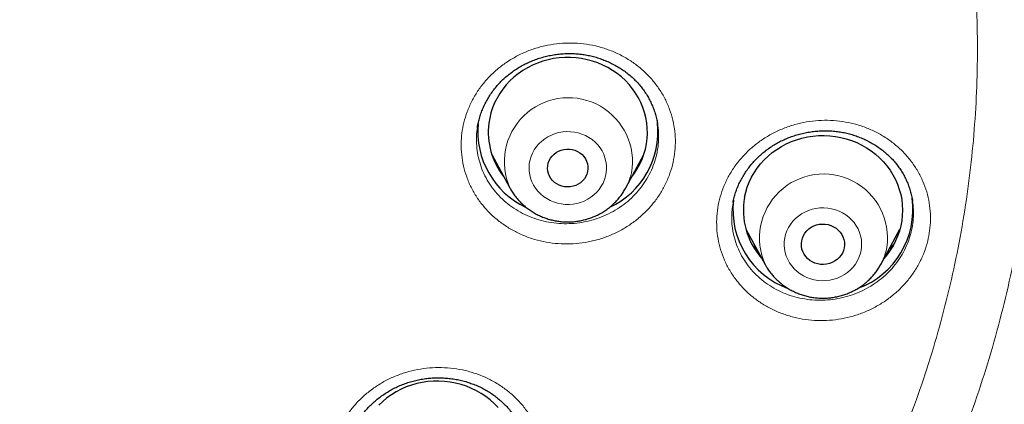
# Model space of a CAD drawing. Header units: millimetres. Extents: x 8 to 954, y 12 to 973.
# Tile 134 of 193: x 347.55 to 366.11, y 786.2 to 793.45. Entities that reach past the tile are written whole.
import ezdxf

# ---------------------------------------------------------------- set-up
doc = ezdxf.new("R2010")
doc.units = ezdxf.units.MM

msp = doc.modelspace()

# ---------------------------------------------------------------- linework, layer by layer
at = {"color": 7, "linetype": 'Continuous', "lineweight": 30}
for p, q in [((356.181, 791.412), (356.179, 791.405)), ((356.451, 790.906), (356.792, 790.274)), ((358.975, 790.274), (359.316, 790.906)), ((356.794, 790.27), (356.792, 790.274)), ((358.978, 790.279), (358.975, 790.274)), ((360.999, 790), (360.992, 789.952)), ((364.382, 790.027), (364.382, 790.032)), ((361.241, 789.498), (361.603, 788.833)), ((363.782, 788.833), (364.144, 789.498))]:
    msp.add_line(p, q, dxfattribs=at)
at = {"color": 252, "linetype": 'Continuous', "lineweight": 0}
for p, q in [((356.612, 790.607), (356.571, 790.648)), ((359.208, 790.667), (359.163, 790.622)), ((364.02, 789.202), (363.945, 789.132))]:
    msp.add_line(p, q, dxfattribs=at)
at = {"color": 7, "linetype": 'Continuous', "lineweight": 30, "flags": 128}
for points in [[(359.09, 790.486), (359.138, 790.552), (359.193, 790.637), (359.241, 790.726), (359.283, 790.817), (359.318, 790.911), (359.345, 791.007), (359.365, 791.105), (359.378, 791.204), (359.383, 791.303), (359.381, 791.403), (359.371, 791.502), (359.354, 791.6), (359.33, 791.697), (359.298, 791.792), (359.26, 791.884), (359.214, 791.974), (359.162, 792.061), (359.104, 792.144), (359.039, 792.222), (358.969, 792.297), (358.893, 792.366), (358.812, 792.431), (358.727, 792.49), (358.637, 792.543), (358.544, 792.589), (358.448, 792.63), (358.348, 792.664), (358.246, 792.692), (358.143, 792.712), (358.038, 792.726), (357.932, 792.733), (357.826, 792.733), (357.721, 792.725), (357.616, 792.711), (357.513, 792.69), (357.411, 792.662), (357.312, 792.627), (357.215, 792.586), (357.122, 792.539), (357.033, 792.485), (356.948, 792.426), (356.868, 792.361), (356.792, 792.291), (356.722, 792.217), (356.658, 792.137), (356.6, 792.054), (356.549, 791.967), (356.504, 791.877), (356.466, 791.784), (356.435, 791.689), (356.411, 791.592), (356.394, 791.494), (356.394, 791.494)], [(361.216, 790.098), (361.238, 790.195), (361.267, 790.291), (361.303, 790.384), (361.347, 790.475), (361.397, 790.562), (361.453, 790.647), (361.516, 790.727), (361.584, 790.803), (361.659, 790.874), (361.738, 790.94), (361.822, 791), (361.91, 791.055), (362.002, 791.104), (362.098, 791.147), (362.196, 791.183), (362.298, 791.213), (362.401, 791.235), (362.505, 791.251), (362.611, 791.26), (362.716, 791.262), (362.822, 791.257), (362.927, 791.245), (363.031, 791.226), (363.133, 791.2), (363.233, 791.168), (363.331, 791.129), (363.425, 791.083), (363.515, 791.032), (363.602, 790.974), (363.684, 790.911), (363.761, 790.843), (363.832, 790.769), (363.898, 790.692), (363.958, 790.61), (364.012, 790.524), (364.059, 790.435), (364.099, 790.343), (364.133, 790.248), (364.159, 790.152), (364.178, 790.054), (364.189, 789.955), (364.193, 789.856), (364.189, 789.756), (364.178, 789.657), (364.16, 789.559), (364.134, 789.463), (364.101, 789.368), (364.061, 789.276), (364.015, 789.187), (363.961, 789.101), (363.902, 789.019), (363.849, 788.954)], [(357.506, 790.693), (357.516, 790.742), (357.533, 790.789), (357.557, 790.834), (357.588, 790.875), (357.624, 790.911), (357.665, 790.943), (357.71, 790.968), (357.759, 790.988), (357.81, 791.001), (357.863, 791.007), (357.916, 791.006), (357.968, 790.998), (358.019, 790.984), (358.067, 790.963), (358.112, 790.936), (358.152, 790.903), (358.187, 790.866), (358.215, 790.824), (358.238, 790.779), (358.254, 790.731), (358.262, 790.682), (358.263, 790.632), (358.256, 790.583), (358.243, 790.535), (358.222, 790.489), (358.195, 790.446), (358.162, 790.407), (358.123, 790.373), (358.08, 790.344), (358.032, 790.322), (357.982, 790.306), (357.93, 790.296), (357.877, 790.293), (357.824, 790.298), (357.773, 790.309), (357.723, 790.326), (357.677, 790.351), (357.634, 790.38), (357.597, 790.416), (357.565, 790.455), (357.539, 790.499), (357.52, 790.545), (357.508, 790.594), (357.503, 790.644), (357.506, 790.693)], [(362.293, 789.28), (362.306, 789.33), (362.327, 789.379), (362.354, 789.424), (362.388, 789.465), (362.427, 789.502), (362.471, 789.533), (362.52, 789.559), (362.571, 789.578), (362.625, 789.59), (362.681, 789.595), (362.736, 789.593), (362.791, 789.584), (362.843, 789.568), (362.893, 789.545), (362.94, 789.517), (362.981, 789.482), (363.017, 789.443), (363.048, 789.399), (363.071, 789.352), (363.088, 789.302), (363.097, 789.251), (363.099, 789.199), (363.093, 789.147), (363.08, 789.097), (363.059, 789.048), (363.032, 789.003), (362.998, 788.961), (362.959, 788.925), (362.914, 788.893), (362.866, 788.868), (362.814, 788.849), (362.76, 788.837), (362.705, 788.832), (362.65, 788.834), (362.595, 788.843), (362.542, 788.859), (362.492, 788.881), (362.446, 788.91), (362.404, 788.944), (362.368, 788.984), (362.338, 789.028), (362.314, 789.075), (362.298, 789.124), (362.289, 789.176), (362.287, 789.228), (362.293, 789.28)], [(356.568, 786.136), (356.497, 786.21), (356.42, 786.279), (356.339, 786.342), (356.253, 786.4), (356.162, 786.452), (356.068, 786.498), (355.971, 786.538), (355.872, 786.571), (355.769, 786.598), (355.666, 786.617), (355.561, 786.63), (355.455, 786.635), (355.349, 786.634), (355.244, 786.626), (355.139, 786.61), (355.036, 786.588), (354.935, 786.559), (354.836, 786.524), (354.74, 786.481), (354.647, 786.433), (354.559, 786.379), (354.474, 786.319), (354.395, 786.253), (354.32, 786.182)]]:
    msp.add_lwpolyline(points, dxfattribs=at)
at = {"color": 252, "linetype": 'Continuous', "lineweight": 0, "flags": 128}
for points in [[(357.158, 790.733), (357.153, 790.664), (357.155, 790.594), (357.165, 790.525), (357.182, 790.458), (357.207, 790.392), (357.238, 790.329), (357.276, 790.269), (357.32, 790.213), (357.37, 790.162), (357.425, 790.116), (357.485, 790.075), (357.549, 790.04), (357.616, 790.011), (357.687, 789.989), (357.759, 789.974), (357.832, 789.966), (357.906, 789.964), (357.98, 789.97), (358.053, 789.983), (358.124, 790.002), (358.192, 790.028), (358.258, 790.061), (358.319, 790.099), (358.376, 790.144), (358.428, 790.193), (358.475, 790.247), (358.515, 790.306), (358.549, 790.367), (358.576, 790.432), (358.596, 790.499), (358.608, 790.568), (358.614, 790.637), (358.611, 790.706), (358.602, 790.775), (358.584, 790.843), (358.56, 790.909), (358.529, 790.972), (358.491, 791.031), (358.447, 791.087), (358.397, 791.138), (358.342, 791.185), (358.282, 791.226), (358.218, 791.261), (358.15, 791.289), (358.08, 791.311), (358.008, 791.327), (357.935, 791.335), (357.861, 791.336), (357.787, 791.331), (357.714, 791.318), (357.643, 791.299), (357.575, 791.272), (357.509, 791.24), (357.448, 791.201), (357.391, 791.157), (357.339, 791.107), (357.292, 791.053), (357.252, 790.995), (357.218, 790.933), (357.191, 790.869), (357.171, 790.802), (357.158, 790.733)], [(361.973, 789.333), (361.964, 789.264), (361.963, 789.194), (361.969, 789.125), (361.982, 789.056), (362.002, 788.99), (362.03, 788.925), (362.064, 788.863), (362.105, 788.806), (362.152, 788.752), (362.205, 788.703), (362.262, 788.659), (362.324, 788.621), (362.39, 788.589), (362.459, 788.563), (362.53, 788.544), (362.603, 788.532), (362.676, 788.527), (362.75, 788.529), (362.824, 788.538), (362.896, 788.554), (362.966, 788.577), (363.033, 788.606), (363.097, 788.641), (363.156, 788.683), (363.211, 788.729), (363.26, 788.781), (363.304, 788.837), (363.341, 788.897), (363.372, 788.961), (363.396, 789.026), (363.412, 789.094), (363.421, 789.163), (363.423, 789.233), (363.417, 789.302), (363.404, 789.37), (363.383, 789.437), (363.356, 789.502), (363.321, 789.563), (363.28, 789.621), (363.233, 789.675), (363.181, 789.724), (363.124, 789.768), (363.062, 789.806), (362.996, 789.838), (362.927, 789.863), (362.856, 789.882), (362.783, 789.895), (362.709, 789.9), (362.635, 789.898), (362.562, 789.889), (362.49, 789.873), (362.42, 789.85), (362.353, 789.821), (362.289, 789.785), (362.23, 789.744), (362.175, 789.697), (362.125, 789.646), (362.082, 789.589), (362.044, 789.529), (362.014, 789.466), (361.99, 789.4), (361.973, 789.333)]]:
    msp.add_lwpolyline(points, dxfattribs=at)
at = {"color": 252, "linetype": 'Continuous', "lineweight": 0}
for centre, radius, start, end in [((357.895, 790.767), 1.208, 354.6924, 204.0701), ((358.007, 790.797), 1.101, 331.8801, 352.5687), ((362.704, 789.331), 1.207, 351.7189, 204.6897), ((362.814, 789.361), 1.103, 331.2657, 349.3213)]:
    msp.add_arc(centre, radius, start, end, dxfattribs=at)
at = {"color": 7, "linetype": 'Continuous', "lineweight": 30}
for centre, radius, start, end in [((357.763, 791.338), 1.577, 174.5712, 244.6954), ((357.734, 791.326), 1.35, 172.8663, 218.4919), ((358.004, 791.338), 1.578, 295.196, 6.0259), ((362.582, 789.869), 1.587, 173.7276, 249.5997), ((362.544, 789.854), 1.351, 169.6238, 221.7877), ((362.804, 789.868), 1.585, 290.4761, 7.7768)]:
    msp.add_arc(centre, radius, start, end, dxfattribs=at)
at = {"color": 252, "linetype": 'Continuous', "lineweight": 0}
for points, knots in [([(297.991, 793.411), (298.009, 794.351), (298.045, 796.222), (298.345, 799.009), (298.824, 801.76), (299.499, 804.475), (300.368, 807.153), (301.425, 809.784), (302.657, 812.347), (304.059, 814.818), (305.624, 817.186), (307.354, 819.452), (309.247, 821.614), (311.294, 823.664), (313.477, 825.589), (315.778, 827.368), (318.189, 828.993), (320.709, 830.464), (323.339, 831.781), (326.066, 832.939), (328.865, 833.932), (331.716, 834.748), (334.605, 835.382), (337.533, 835.835), (340.498, 836.106), (343.489, 836.196), (346.481, 836.106), (349.447, 835.835), (352.374, 835.382), (355.263, 834.748), (358.113, 833.932), (360.913, 832.939), (363.64, 831.781), (366.27, 830.463), (368.79, 828.992), (371.201, 827.367), (373.502, 825.589), (375.684, 823.664), (377.732, 821.613), (379.625, 819.451), (381.355, 817.185), (382.92, 814.817), (384.321, 812.346), (385.554, 809.784), (386.611, 807.153), (387.479, 804.474), (388.155, 801.759), (388.634, 799.008), (388.933, 796.222), (388.969, 794.351), (388.988, 793.411)], [0, 0, 0, 0, 0.020985, 0.041789, 0.062502, 0.083215, 0.104018, 0.125, 0.145987, 0.166791, 0.187505, 0.208217, 0.229019, 0.25, 0.270986, 0.291791, 0.312505, 0.333217, 0.354019, 0.375, 0.395986, 0.416791, 0.437505, 0.458217, 0.479019, 0.5, 0.520986, 0.541791, 0.562505, 0.583217, 0.604019, 0.625, 0.645986, 0.666791, 0.687505, 0.708217, 0.729019, 0.75, 0.770986, 0.791791, 0.812505, 0.833217, 0.854019, 0.875, 0.895985, 0.916789, 0.937502, 0.958215, 0.979017, 1, 1, 1, 1]), ([(340.028, 769.514), (339.314, 769.623), (337.885, 769.841), (335.789, 770.385), (333.801, 771.064), (331.934, 771.874), (330.19, 772.791), (328.528, 773.835), (326.959, 774.997), (325.491, 776.272), (324.135, 777.651), (322.898, 779.126), (321.787, 780.688), (320.811, 782.326), (319.974, 784.032), (319.282, 785.794), (318.74, 787.601), (318.35, 789.443), (318.115, 791.308), (318.036, 793.185), (318.115, 795.061), (318.35, 796.926), (318.74, 798.768), (319.282, 800.575), (319.974, 802.337), (320.811, 804.043), (321.787, 805.681), (322.898, 807.243), (324.135, 808.718), (325.491, 810.097), (326.959, 811.372), (328.528, 812.534), (330.19, 813.578), (331.934, 814.495), (333.749, 815.282), (335.624, 815.932), (337.547, 816.441), (339.507, 816.808), (341.492, 817.028), (343.489, 817.102), (345.486, 817.028), (347.471, 816.808), (349.431, 816.441), (351.354, 815.932), (353.229, 815.282), (355.044, 814.495), (356.788, 813.578), (358.45, 812.534), (360.019, 811.372), (361.487, 810.097), (362.843, 808.718), (364.081, 807.243), (365.191, 805.681), (366.168, 804.043), (367.004, 802.337), (367.696, 800.575), (368.238, 798.768), (368.628, 796.926), (368.863, 795.061), (368.942, 793.185), (368.863, 791.308), (368.628, 789.443), (368.238, 787.601), (367.696, 785.794), (367.004, 784.032), (366.168, 782.326), (365.191, 780.688), (364.081, 779.126), (362.843, 777.651), (361.487, 776.272), (360.019, 774.997), (358.45, 773.835), (356.788, 772.791), (355.044, 771.874), (353.179, 771.065), (351.197, 770.388), (349.11, 769.845), (347.686, 769.626), (346.975, 769.517)], [0, 0, 0, 0, 0.014209, 0.028417, 0.042626, 0.055696, 0.068766, 0.081836, 0.094907, 0.107977, 0.121047, 0.134117, 0.147187, 0.160257, 0.173327, 0.186398, 0.199468, 0.212538, 0.225608, 0.238678, 0.251748, 0.264818, 0.277889, 0.290959, 0.304029, 0.317099, 0.330169, 0.343239, 0.356309, 0.36938, 0.38245, 0.39552, 0.40859, 0.42166, 0.43473, 0.4478, 0.460871, 0.473941, 0.487011, 0.500081, 0.513151, 0.526221, 0.539292, 0.552362, 0.565432, 0.578502, 0.591572, 0.604642, 0.617712, 0.630783, 0.643853, 0.656923, 0.669993, 0.683063, 0.696133, 0.709203, 0.722274, 0.735344, 0.748414, 0.761484, 0.774554, 0.787624, 0.800694, 0.813765, 0.826835, 0.839905, 0.852975, 0.866045, 0.879115, 0.892186, 0.905256, 0.918326, 0.931396, 0.944466, 0.957536, 0.971691, 0.985845, 1, 1, 1, 1]), ([(346.89, 770.602), (347.557, 770.706), (348.891, 770.915), (350.848, 771.427), (352.715, 772.067), (354.48, 772.832), (356.139, 773.705), (357.72, 774.697), (359.212, 775.803), (360.608, 777.016), (361.899, 778.328), (363.076, 779.73), (364.132, 781.216), (365.061, 782.774), (365.857, 784.397), (366.515, 786.072), (367.031, 787.792), (367.401, 789.544), (367.625, 791.318), (367.699, 793.103), (367.625, 794.888), (367.401, 796.662), (367.031, 798.414), (366.515, 800.133), (365.857, 801.809), (365.061, 803.431), (364.132, 804.99), (363.076, 806.475), (361.899, 807.878), (360.608, 809.19), (359.212, 810.402), (357.72, 811.508), (356.139, 812.501), (354.48, 813.373), (352.754, 814.121), (350.971, 814.74), (349.141, 815.224), (347.276, 815.573), (345.389, 815.783), (343.489, 815.853), (341.59, 815.783), (339.702, 815.573), (337.837, 815.224), (336.008, 814.74), (334.224, 814.121), (332.498, 813.373), (330.839, 812.501), (329.259, 811.508), (327.766, 810.402), (326.37, 809.19), (325.079, 807.878), (323.902, 806.475), (322.846, 804.99), (321.917, 803.431), (321.122, 801.809), (320.464, 800.133), (319.948, 798.414), (319.577, 796.662), (319.353, 794.888), (319.279, 793.103), (319.353, 791.318), (319.577, 789.544), (319.948, 787.792), (320.464, 786.072), (321.122, 784.397), (321.917, 782.774), (322.846, 781.216), (323.902, 779.73), (325.079, 778.328), (326.37, 777.016), (327.766, 775.803), (329.259, 774.697), (330.839, 773.705), (332.498, 772.832), (334.263, 772.067), (336.13, 771.427), (338.087, 770.915), (339.422, 770.706), (340.089, 770.601)], [0, 0, 0, 0, 0.013976, 0.027953, 0.041929, 0.055017, 0.068105, 0.081192, 0.09428, 0.107368, 0.120455, 0.133543, 0.146631, 0.159719, 0.172806, 0.185894, 0.198982, 0.212069, 0.225157, 0.238245, 0.251332, 0.26442, 0.277508, 0.290595, 0.303683, 0.316771, 0.329859, 0.342946, 0.356034, 0.369122, 0.382209, 0.395297, 0.408385, 0.421472, 0.43456, 0.447648, 0.460735, 0.473823, 0.486911, 0.499999, 0.513086, 0.526174, 0.539262, 0.552349, 0.565437, 0.578525, 0.591612, 0.6047, 0.617788, 0.630876, 0.643963, 0.657051, 0.670139, 0.683226, 0.696314, 0.709402, 0.722489, 0.735577, 0.748665, 0.761752, 0.77484, 0.787928, 0.801016, 0.814103, 0.827191, 0.840279, 0.853366, 0.866454, 0.879542, 0.892629, 0.905717, 0.918805, 0.931893, 0.94498, 0.958068, 0.972045, 0.986023, 1, 1, 1, 1]), ([(340.124, 771.403), (339.496, 771.504), (338.239, 771.706), (336.395, 772.192), (334.626, 772.8), (332.942, 773.53), (331.35, 774.367), (329.834, 775.32), (328.401, 776.381), (327.062, 777.544), (325.823, 778.803), (324.694, 780.149), (323.681, 781.574), (322.789, 783.07), (322.026, 784.627), (321.394, 786.235), (320.899, 787.885), (320.543, 789.566), (320.329, 791.268), (320.257, 792.981), (320.329, 794.694), (320.543, 796.396), (320.899, 798.077), (321.394, 799.727), (322.026, 801.335), (322.789, 802.892), (323.681, 804.388), (324.694, 805.813), (325.823, 807.159), (327.062, 808.418), (328.401, 809.581), (329.834, 810.643), (331.35, 811.595), (332.942, 812.432), (334.599, 813.15), (336.31, 813.743), (338.066, 814.209), (339.855, 814.543), (341.666, 814.745), (343.489, 814.812), (345.312, 814.745), (347.123, 814.543), (348.912, 814.209), (350.668, 813.743), (352.38, 813.15), (354.036, 812.432), (355.628, 811.595), (357.144, 810.642), (358.577, 809.581), (359.917, 808.418), (361.155, 807.159), (362.284, 805.813), (363.298, 804.388), (364.189, 802.892), (364.953, 801.335), (365.584, 799.727), (366.079, 798.077), (366.435, 796.396), (366.649, 794.694), (366.721, 792.981), (366.649, 791.268), (366.435, 789.566), (366.079, 787.885), (365.584, 786.235), (364.953, 784.627), (364.189, 783.07), (363.298, 781.574), (362.284, 780.149), (361.155, 778.803), (359.916, 777.544), (358.577, 776.381), (357.144, 775.32), (355.628, 774.367), (354.036, 773.53), (352.35, 772.799), (350.575, 772.19), (348.723, 771.702), (347.461, 771.5), (346.829, 771.4)], [0, 0, 0, 0, 0.013748, 0.027497, 0.041245, 0.05435, 0.067455, 0.080559, 0.093664, 0.106769, 0.119873, 0.132978, 0.146083, 0.159188, 0.172292, 0.185397, 0.198502, 0.211606, 0.224711, 0.237816, 0.250921, 0.264025, 0.27713, 0.290235, 0.30334, 0.316444, 0.329549, 0.342654, 0.355758, 0.368863, 0.381968, 0.395073, 0.408177, 0.421282, 0.434387, 0.447492, 0.460596, 0.473701, 0.486806, 0.49991, 0.513015, 0.52612, 0.539225, 0.552329, 0.565434, 0.578539, 0.591643, 0.604748, 0.617853, 0.630958, 0.644062, 0.657167, 0.670272, 0.683377, 0.696481, 0.709586, 0.722691, 0.735795, 0.7489, 0.762005, 0.77511, 0.788214, 0.801319, 0.814424, 0.827529, 0.840633, 0.853738, 0.866843, 0.879947, 0.893052, 0.906157, 0.919262, 0.932366, 0.945471, 0.958576, 0.972384, 0.986192, 1, 1, 1, 1]), ([(345.77, 772.231), (346.3, 772.293), (347.359, 772.417), (348.923, 772.739), (350.461, 773.16), (352.004, 773.7), (353.541, 774.366), (355.058, 775.164), (356.503, 776.072), (357.868, 777.083), (359.144, 778.192), (360.324, 779.391), (361.4, 780.674), (362.366, 782.032), (363.215, 783.458), (363.943, 784.941), (364.544, 786.473), (365.016, 788.046), (365.355, 789.648), (365.56, 791.27), (365.628, 792.902), (365.559, 794.534), (365.355, 796.156), (365.016, 797.758), (364.544, 799.33), (363.942, 800.863), (363.214, 802.346), (362.365, 803.771), (361.399, 805.129), (360.323, 806.412), (359.143, 807.611), (357.867, 808.72), (356.501, 809.731), (355.056, 810.639), (353.539, 811.437), (351.961, 812.121), (350.33, 812.686), (348.657, 813.129), (346.952, 813.448), (345.226, 813.64), (343.489, 813.704), (341.752, 813.639), (340.026, 813.447), (338.321, 813.129), (336.648, 812.685), (335.017, 812.12), (333.439, 811.436), (331.922, 810.638), (330.477, 809.73), (329.112, 808.719), (327.836, 807.61), (326.656, 806.411), (325.58, 805.128), (324.614, 803.77), (323.765, 802.345), (323.037, 800.861), (322.436, 799.329), (321.964, 797.757), (321.625, 796.154), (321.42, 794.532), (321.352, 792.9), (321.421, 791.268), (321.625, 789.646), (321.964, 788.044), (322.436, 786.472), (323.038, 784.939), (323.766, 783.456), (324.615, 782.031), (325.581, 780.673), (326.657, 779.39), (327.837, 778.191), (329.113, 777.082), (330.479, 776.071), (331.924, 775.163), (333.44, 774.365), (334.977, 773.7), (336.52, 773.159), (338.057, 772.739), (339.621, 772.417), (340.679, 772.293), (341.208, 772.231)], [0, 0, 0, 0, 0.011909, 0.023818, 0.035727, 0.047636, 0.060561, 0.073486, 0.086411, 0.099336, 0.112261, 0.125186, 0.138111, 0.151036, 0.163961, 0.176886, 0.189811, 0.202736, 0.215661, 0.228586, 0.241512, 0.254437, 0.267362, 0.280287, 0.293212, 0.306137, 0.319062, 0.331987, 0.344912, 0.357837, 0.370762, 0.383687, 0.396612, 0.409537, 0.422462, 0.435388, 0.448313, 0.461238, 0.474163, 0.487088, 0.500013, 0.512938, 0.525863, 0.538788, 0.551713, 0.564638, 0.577563, 0.590488, 0.603413, 0.616338, 0.629264, 0.642189, 0.655114, 0.668039, 0.680964, 0.693889, 0.706814, 0.719739, 0.732664, 0.745589, 0.758514, 0.771439, 0.784364, 0.797289, 0.810214, 0.823139, 0.836065, 0.84899, 0.861915, 0.87484, 0.887765, 0.90069, 0.913615, 0.92654, 0.939465, 0.95239, 0.964293, 0.976195, 0.988098, 1, 1, 1, 1]), ([(388.988, 793.411), (388.969, 792.48), (388.931, 790.617), (388.627, 787.831), (388.143, 785.065), (387.466, 782.334), (386.602, 779.654), (385.554, 777.038), (384.326, 774.491), (382.921, 772.023), (381.344, 769.642), (379.607, 767.363), (377.718, 765.198), (375.72, 763.193), (373.627, 761.345), (371.454, 759.652), (369.167, 758.089), (366.788, 756.649), (365.128, 755.81), (364.3, 755.391)], [0, 0, 0, 0, 0.059647, 0.119293, 0.179195, 0.239107, 0.298753, 0.35839, 0.418037, 0.477683, 0.537584, 0.597497, 0.657143, 0.716779, 0.77332, 0.829847, 0.88658, 0.943426, 1, 1, 1, 1]), ([(359.896, 790.915), (359.885, 790.845), (359.861, 790.705), (359.795, 790.5), (359.707, 790.302), (359.595, 790.115), (359.462, 789.941), (359.31, 789.781), (359.139, 789.638), (358.952, 789.513), (358.753, 789.409), (358.542, 789.326), (358.323, 789.265), (358.098, 789.228), (357.871, 789.215), (357.644, 789.226), (357.42, 789.26), (357.202, 789.319), (356.993, 789.399), (356.795, 789.502), (356.611, 789.625), (356.443, 789.766), (356.294, 789.925), (356.165, 790.099), (356.057, 790.285), (355.973, 790.482), (355.914, 790.687), (355.879, 790.897), (355.869, 791.106), (355.884, 791.309), (355.921, 791.511), (355.983, 791.712), (356.071, 791.91), (356.18, 792.098), (356.312, 792.274), (356.464, 792.434), (356.634, 792.579), (356.819, 792.705), (357.018, 792.81), (357.228, 792.895), (357.447, 792.956), (357.671, 792.995), (357.898, 793.01), (358.126, 793.001), (358.35, 792.967), (358.568, 792.911), (358.778, 792.832), (358.977, 792.73), (359.162, 792.609), (359.331, 792.468), (359.481, 792.311), (359.612, 792.138), (359.721, 791.952), (359.806, 791.756), (359.868, 791.551), (359.904, 791.341), (359.916, 791.128), (359.903, 790.986), (359.896, 790.915)], [0, 0, 0, 0, 0.017825, 0.035708, 0.053534, 0.071388, 0.089297, 0.107151, 0.125015, 0.142936, 0.1608, 0.178681, 0.19662, 0.214501, 0.232399, 0.250353, 0.268251, 0.286156, 0.304119, 0.322024, 0.339927, 0.357885, 0.375788, 0.393676, 0.411621, 0.429509, 0.447379, 0.465307, 0.483177, 0.4999, 0.516622, 0.53448, 0.552397, 0.570256, 0.588114, 0.60603, 0.623888, 0.641757, 0.659683, 0.677553, 0.695439, 0.713383, 0.73127, 0.749171, 0.76713, 0.785031, 0.802937, 0.8209, 0.838805, 0.856704, 0.874659, 0.892558, 0.910441, 0.92838, 0.946263, 0.964156, 0.982107, 1, 1, 1, 1]), ([(359.584, 791.048), (359.584, 791.048), (359.591, 791.108), (359.598, 791.229), (359.595, 791.371), (359.58, 791.45), (359.576, 791.47)], [0, 0, 0, 0, 0.002011, 0.428082, 0.855499, 1, 1, 1, 1]), ([(360.72, 789.949), (360.72, 789.95), (360.733, 790.021), (360.768, 790.16), (360.845, 790.361), (360.944, 790.554), (361.066, 790.735), (361.209, 790.902), (361.37, 791.055), (361.549, 791.189), (361.741, 791.304), (361.946, 791.399), (362.161, 791.472), (362.383, 791.522), (362.608, 791.549), (362.836, 791.552), (363.061, 791.53), (363.282, 791.486), (363.496, 791.418), (363.7, 791.328), (363.891, 791.217), (364.067, 791.085), (364.226, 790.936), (364.366, 790.771), (364.484, 790.592), (364.58, 790.401), (364.653, 790.201), (364.7, 789.994), (364.722, 789.783), (364.719, 789.575), (364.693, 789.373), (364.644, 789.174), (364.57, 788.977), (364.472, 788.784), (364.351, 788.601), (364.21, 788.433), (364.049, 788.28), (363.872, 788.144), (363.68, 788.027), (363.476, 787.931), (363.262, 787.856), (363.04, 787.805), (362.815, 787.777), (362.588, 787.772), (362.362, 787.792), (362.141, 787.836), (361.926, 787.902), (361.722, 787.991), (361.529, 788.101), (361.352, 788.23), (361.192, 788.379), (361.051, 788.543), (360.931, 788.721), (360.834, 788.911), (360.76, 789.111), (360.711, 789.317), (360.688, 789.528), (360.688, 789.74), (360.709, 789.88), (360.72, 789.949)], [0, 0, 0, 0, 0.000189, 0.018022, 0.035913, 0.053747, 0.071578, 0.089468, 0.107301, 0.125153, 0.143062, 0.160914, 0.178798, 0.196738, 0.214621, 0.232534, 0.250504, 0.268416, 0.286344, 0.304328, 0.322255, 0.340176, 0.358153, 0.376074, 0.39397, 0.411923, 0.429818, 0.447682, 0.465603, 0.483466, 0.50016, 0.516855, 0.534698, 0.552597, 0.57044, 0.588282, 0.606181, 0.624023, 0.641884, 0.659802, 0.677664, 0.695557, 0.713507, 0.731401, 0.74932, 0.767296, 0.785216, 0.803143, 0.821128, 0.839056, 0.85697, 0.874941, 0.892856, 0.910741, 0.928685, 0.94657, 0.964361, 0.982208, 1, 1, 1, 1]), ([(356.179, 791.405), (356.177, 791.394), (356.165, 791.328), (356.159, 791.2), (356.166, 791.023), (356.196, 790.845), (356.246, 790.67), (356.318, 790.503), (356.409, 790.345), (356.519, 790.197), (356.647, 790.063), (356.789, 789.943), (356.946, 789.838), (357.114, 789.752), (357.292, 789.684), (357.478, 789.635), (357.668, 789.606), (357.861, 789.598), (358.055, 789.609), (358.246, 789.642), (358.432, 789.693), (358.611, 789.764), (358.781, 789.854), (358.94, 789.96), (359.085, 790.082), (359.215, 790.219), (359.328, 790.367), (359.423, 790.527), (359.498, 790.695), (359.554, 790.869), (359.574, 790.988), (359.584, 791.048)], [0, 0, 0, 0, 0.006215, 0.039467, 0.075, 0.110648, 0.14618, 0.181753, 0.217437, 0.253007, 0.288606, 0.324319, 0.359918, 0.395524, 0.431242, 0.466848, 0.502434, 0.538132, 0.573718, 0.609265, 0.644925, 0.680471, 0.715976, 0.751594, 0.787098, 0.822574, 0.858162, 0.893638, 0.929053, 0.964584, 1, 1, 1, 1]), ([(360.992, 789.952), (360.986, 789.909), (360.971, 789.806), (360.972, 789.642), (360.991, 789.463), (361.033, 789.288), (361.096, 789.118), (361.179, 788.956), (361.281, 788.805), (361.401, 788.666), (361.537, 788.541), (361.688, 788.431), (361.852, 788.338), (362.025, 788.263), (362.208, 788.208), (362.396, 788.172), (362.588, 788.156), (362.781, 788.161), (362.973, 788.185), (363.161, 788.23), (363.343, 788.294), (363.517, 788.376), (363.68, 788.476), (363.831, 788.592), (363.967, 788.722), (364.087, 788.866), (364.19, 789.021), (364.273, 789.186), (364.336, 789.354), (364.377, 789.523), (364.4, 789.694), (364.404, 789.863), (364.389, 789.975), (364.382, 790.027)], [0, 0, 0, 0, 0.023857, 0.056598, 0.089234, 0.122047, 0.154963, 0.187777, 0.220644, 0.253619, 0.286488, 0.319381, 0.352381, 0.385276, 0.418152, 0.451134, 0.48401, 0.516832, 0.549758, 0.58258, 0.615331, 0.648185, 0.680937, 0.713641, 0.746449, 0.779153, 0.811851, 0.844652, 0.877349, 0.907939, 0.938531, 0.971264, 1, 1, 1, 1]), ([(361.454, 789.107), (361.45, 789.11), (361.421, 789.134), (361.396, 789.161), (361.374, 789.185)], [0, 0, 0, 0, 0.1264256, 1, 1, 1, 1]), ([(357.091, 783.964), (357.046, 783.907), (356.956, 783.793), (356.797, 783.641), (356.622, 783.504), (356.431, 783.387), (356.227, 783.291), (356.014, 783.215), (355.793, 783.163), (355.568, 783.134), (355.341, 783.128), (355.115, 783.147), (354.892, 783.189), (354.677, 783.253), (354.471, 783.341), (354.277, 783.449), (354.097, 783.577), (353.935, 783.723), (353.791, 783.886), (353.668, 784.062), (353.568, 784.251), (353.491, 784.449), (353.438, 784.655), (353.411, 784.865), (353.409, 785.077), (353.433, 785.288), (353.482, 785.495), (353.555, 785.696), (353.65, 785.885), (353.764, 786.059), (353.897, 786.221), (354.051, 786.372), (354.226, 786.509), (354.415, 786.628), (354.618, 786.726), (354.831, 786.802), (355.051, 786.857), (355.277, 786.887), (355.504, 786.894), (355.73, 786.877), (355.953, 786.837), (356.169, 786.773), (356.376, 786.688), (356.57, 786.581), (356.751, 786.454), (356.915, 786.309), (357.059, 786.147), (357.184, 785.971), (357.286, 785.783), (357.364, 785.585), (357.418, 785.38), (357.448, 785.171), (357.451, 784.959), (357.429, 784.748), (357.381, 784.54), (357.309, 784.338), (357.214, 784.144), (357.132, 784.024), (357.091, 783.964)], [0, 0, 0, 0, 0.0178263, 0.0357082, 0.0535348, 0.0713878, 0.0892981, 0.1071516, 0.1250156, 0.1429365, 0.1608005, 0.1786818, 0.1966202, 0.2145016, 0.2323992, 0.2503537, 0.268251, 0.2861569, 0.3041195, 0.3220249, 0.3399271, 0.3578862, 0.3757874, 0.3936764, 0.411621, 0.4295091, 0.44738, 0.465307, 0.4831773, 0.4998999, 0.516622, 0.5344813, 0.5523972, 0.570256, 0.5881146, 0.6060301, 0.6238886, 0.6417577, 0.6596837, 0.6775528, 0.6954397, 0.7133836, 0.7312704, 0.7491715, 0.7671295, 0.785031, 0.8029371, 0.8208996, 0.8388049, 0.8567044, 0.8746596, 0.8925584, 0.9104404, 0.9283806, 0.9462632, 0.9641569, 0.9821068, 1, 1, 1, 1])]:
    msp.add_open_spline(points, degree=3, knots=knots, dxfattribs=at)
at = {"color": 7, "linetype": 'Continuous', "lineweight": 30}
for points, knots in [([(340.309, 751.299), (339.107, 751.406), (336.702, 751.618), (333.144, 752.282), (329.652, 753.193), (326.277, 754.361), (323.039, 755.763), (319.952, 757.388), (317.012, 759.234), (314.234, 761.292), (311.637, 763.548), (309.236, 765.989), (307.046, 768.599), (305.081, 771.362), (303.353, 774.262), (301.872, 777.281), (300.648, 780.399), (299.687, 783.598), (298.997, 786.858), (298.582, 790.158), (298.443, 793.479), (298.582, 796.801), (298.997, 800.101), (299.687, 803.361), (300.648, 806.56), (301.872, 809.678), (303.353, 812.697), (305.081, 815.597), (307.046, 818.36), (309.236, 820.97), (311.637, 823.411), (314.234, 825.667), (317.012, 827.725), (319.952, 829.571), (323.039, 831.195), (326.251, 832.587), (329.569, 833.737), (332.973, 834.64), (336.442, 835.288), (339.955, 835.679), (343.489, 835.809), (347.023, 835.679), (350.536, 835.288), (354.005, 834.64), (357.409, 833.737), (360.728, 832.587), (363.94, 831.195), (367.026, 829.571), (369.967, 827.725), (372.744, 825.667), (375.342, 823.411), (377.743, 820.97), (379.932, 818.36), (381.897, 815.597), (383.626, 812.697), (385.106, 809.678), (386.331, 806.56), (387.291, 803.361), (387.981, 800.101), (388.397, 796.801), (388.535, 793.479), (388.397, 790.158), (387.981, 786.858), (387.291, 783.598), (386.331, 780.399), (385.106, 777.281), (383.626, 774.262), (381.897, 771.362), (379.932, 768.599), (377.743, 765.989), (375.342, 763.548), (372.744, 761.292), (369.967, 759.234), (367.026, 757.388), (363.94, 755.763), (360.701, 754.361), (357.326, 753.193), (353.834, 752.282), (350.276, 751.618), (347.871, 751.406), (346.669, 751.299)], [0, 0, 0, 0, 0.013106, 0.026212, 0.039318, 0.052424, 0.065212, 0.078, 0.090788, 0.103576, 0.116364, 0.129151, 0.141939, 0.154727, 0.167515, 0.180303, 0.193091, 0.205879, 0.218667, 0.231454, 0.244242, 0.25703, 0.269818, 0.282606, 0.295394, 0.308182, 0.32097, 0.333758, 0.346545, 0.359333, 0.372121, 0.384909, 0.397697, 0.410485, 0.423273, 0.436061, 0.448848, 0.461636, 0.474424, 0.487212, 0.5, 0.512788, 0.525576, 0.538364, 0.551152, 0.563939, 0.576727, 0.589515, 0.602303, 0.615091, 0.627879, 0.640667, 0.653455, 0.666242, 0.67903, 0.691818, 0.704606, 0.717394, 0.730182, 0.74297, 0.755758, 0.768546, 0.781333, 0.794121, 0.806909, 0.819697, 0.832485, 0.845273, 0.858061, 0.870849, 0.883636, 0.896424, 0.909212, 0.922, 0.934788, 0.947576, 0.960682, 0.973788, 0.986894, 1, 1, 1, 1]), ([(365.063, 754.157), (365.198, 754.222), (365.488, 754.362), (365.925, 754.581), (366.394, 754.821), (366.867, 755.07), (367.34, 755.326), (367.788, 755.574), (368.213, 755.816), (368.615, 756.05), (368.995, 756.275), (369.349, 756.49), (369.679, 756.694), (369.984, 756.886), (370.265, 757.065), (370.522, 757.231), (370.755, 757.384), (370.964, 757.524), (371.151, 757.649), (371.315, 757.76), (371.457, 757.857), (371.576, 757.939), (371.673, 758.007), (371.746, 758.057), (371.796, 758.092), (371.829, 758.115), (371.854, 758.132), (371.874, 758.147), (371.901, 758.166), (371.945, 758.196), (372.01, 758.242), (372.094, 758.302), (372.198, 758.376), (372.322, 758.465), (372.465, 758.568), (372.627, 758.686), (372.801, 758.814), (372.981, 758.948), (373.267, 759.162), (373.654, 759.457), (374.265, 759.937), (374.99, 760.527), (375.68, 761.117), (376.222, 761.597), (376.622, 761.96), (377.017, 762.326), (377.363, 762.655), (377.666, 762.948), (377.931, 763.21), (378.208, 763.487), (378.496, 763.78), (378.8, 764.096), (379.121, 764.436), (379.459, 764.801), (379.806, 765.185), (380.163, 765.59), (380.529, 766.014), (380.895, 766.45), (381.261, 766.897), (381.627, 767.355), (381.997, 767.832), (382.372, 768.329), (382.682, 768.751), (382.926, 769.091), (383.102, 769.342), (383.274, 769.587), (383.434, 769.821), (383.582, 770.039), (383.715, 770.238), (383.834, 770.417), (383.939, 770.577), (384.033, 770.723), (384.118, 770.853), (384.191, 770.968), (384.255, 771.068), (384.308, 771.153), (384.352, 771.222), (384.387, 771.278), (384.416, 771.324), (384.444, 771.37), (384.476, 771.421), (384.515, 771.482), (384.564, 771.562), (384.625, 771.661), (384.698, 771.781), (384.781, 771.918), (384.869, 772.065), (384.96, 772.218), (385.096, 772.447), (385.275, 772.756), (385.514, 773.178), (385.772, 773.645), (386.048, 774.16), (386.333, 774.711), (386.626, 775.297), (386.922, 775.915), (387.213, 776.548), (387.498, 777.195), (387.77, 777.842), (388.03, 778.488), (388.276, 779.131), (388.467, 779.653), (388.605, 780.047), (388.696, 780.31), (388.785, 780.572), (388.868, 780.825), (388.945, 781.063), (389.015, 781.283), (389.078, 781.484), (389.133, 781.666), (389.183, 781.829), (389.226, 781.974), (389.263, 782.099), (389.292, 782.197), (389.313, 782.271), (389.328, 782.323), (389.341, 782.367), (389.351, 782.403), (389.361, 782.438), (389.372, 782.479), (389.389, 782.537), (389.41, 782.614), (389.438, 782.713), (389.471, 782.834), (389.51, 782.976), (389.554, 783.141), (389.603, 783.327), (389.655, 783.528), (389.709, 783.741), (389.763, 783.957), (389.815, 784.175), (389.866, 784.39), (389.915, 784.6), (389.979, 784.882), (390.055, 785.231), (390.14, 785.643), (390.218, 786.036), (390.288, 786.411), (390.352, 786.768), (390.41, 787.106), (390.462, 787.425), (390.508, 787.725), (390.55, 788.007), (390.599, 788.353), (390.653, 788.76), (390.709, 789.222), (390.756, 789.654), (390.797, 790.057), (390.824, 790.358), (390.841, 790.559), (390.849, 790.662), (390.856, 790.746), (390.861, 790.805), (390.864, 790.849), (390.867, 790.89), (390.871, 790.946), (390.877, 791.02), (390.884, 791.12), (390.893, 791.245), (390.902, 791.389), (390.912, 791.54), (390.921, 791.696), (390.929, 791.856), (390.939, 792.053), (390.95, 792.29), (390.961, 792.568), (390.97, 792.836), (390.976, 793.086), (390.981, 793.306), (390.984, 793.506), (390.986, 793.687), (390.987, 793.848), (390.987, 793.97), (390.988, 794.062), (390.988, 794.131), (390.988, 794.201), (390.987, 794.246), (390.987, 794.269)], [0, 0, 0, 0, 0.008662, 0.018687, 0.028352, 0.039279, 0.049704, 0.059628, 0.06905, 0.078148, 0.086722, 0.094775, 0.102305, 0.109313, 0.115797, 0.12176, 0.12717, 0.132063, 0.13644, 0.1403, 0.143643, 0.14647, 0.148779, 0.150572, 0.151634, 0.15237, 0.152925, 0.153371, 0.15381, 0.154905, 0.156457, 0.158468, 0.160969, 0.163938, 0.167377, 0.171284, 0.175618, 0.180027, 0.184431, 0.196518, 0.208573, 0.230014, 0.251348, 0.261975, 0.272576, 0.28315, 0.293725, 0.300684, 0.308017, 0.315726, 0.32381, 0.332269, 0.341651, 0.351455, 0.361682, 0.372331, 0.383403, 0.394897, 0.406121, 0.417721, 0.429696, 0.442048, 0.454775, 0.460843, 0.466992, 0.473045, 0.478695, 0.483935, 0.488766, 0.492945, 0.496761, 0.500213, 0.503301, 0.506025, 0.508385, 0.510381, 0.512013, 0.513281, 0.514315, 0.515305, 0.516457, 0.517904, 0.519648, 0.522055, 0.524864, 0.528076, 0.531569, 0.535124, 0.538737, 0.547482, 0.556546, 0.567753, 0.579415, 0.59153, 0.604984, 0.61871, 0.63266, 0.646835, 0.661236, 0.67488, 0.68872, 0.702757, 0.708325, 0.713924, 0.719552, 0.724985, 0.730018, 0.734652, 0.738886, 0.742722, 0.746158, 0.749195, 0.751833, 0.754071, 0.755354, 0.756455, 0.757375, 0.758115, 0.75871, 0.75954, 0.760704, 0.762324, 0.764393, 0.766912, 0.769881, 0.7733, 0.777168, 0.781486, 0.785839, 0.790431, 0.794949, 0.799383, 0.803732, 0.807996, 0.816849, 0.825313, 0.833388, 0.841074, 0.848371, 0.855279, 0.861799, 0.867929, 0.873671, 0.879032, 0.889039, 0.898525, 0.907179, 0.915348, 0.923034, 0.925454, 0.927568, 0.929269, 0.93056, 0.931164, 0.931928, 0.933057, 0.934553, 0.936415, 0.939139, 0.942104, 0.945157, 0.948297, 0.951526, 0.954841, 0.960229, 0.965834, 0.971654, 0.976475, 0.980904, 0.984939, 0.988581, 0.991829, 0.994685, 0.995999, 0.997298, 0.998621, 1, 1, 1, 1]), ([(356.179, 791.405), (356.18, 791.417), (356.186, 791.461), (356.203, 791.537), (356.23, 791.632), (356.263, 791.726), (356.302, 791.819), (356.348, 791.909), (356.399, 791.998), (356.457, 792.083), (356.519, 792.165), (356.587, 792.243), (356.66, 792.316), (356.737, 792.386), (356.818, 792.45), (356.902, 792.509), (356.99, 792.563), (357.082, 792.612), (357.177, 792.657), (357.276, 792.696), (357.377, 792.729), (357.481, 792.757), (357.586, 792.779), (357.692, 792.795), (357.798, 792.805), (357.904, 792.809), (358.009, 792.807), (358.113, 792.798), (358.215, 792.784), (358.317, 792.763), (358.417, 792.737), (358.517, 792.705), (358.615, 792.666), (358.711, 792.622), (358.803, 792.573), (358.892, 792.518), (358.977, 792.459), (359.057, 792.395), (359.132, 792.327), (359.201, 792.256), (359.265, 792.181), (359.324, 792.103), (359.378, 792.02), (359.426, 791.934), (359.469, 791.844), (359.506, 791.751), (359.537, 791.656), (359.561, 791.563), (359.572, 791.5), (359.577, 791.47)], [0, 0, 0, 0, 0.007982, 0.029499, 0.051095, 0.072797, 0.09459, 0.116444, 0.138332, 0.160218, 0.182062, 0.203838, 0.225517, 0.247085, 0.268527, 0.289804, 0.310922, 0.332206, 0.353641, 0.375204, 0.396864, 0.418584, 0.440321, 0.462017, 0.483629, 0.505117, 0.526449, 0.547591, 0.568521, 0.589574, 0.610896, 0.632449, 0.654187, 0.676053, 0.697986, 0.719919, 0.741774, 0.763494, 0.785033, 0.806355, 0.827483, 0.848678, 0.870176, 0.891872, 0.913736, 0.935725, 0.957801, 0.979915, 1, 1, 1, 1]), ([(360.999, 790.001), (361.002, 790.016), (361.011, 790.063), (361.031, 790.141), (361.062, 790.235), (361.099, 790.327), (361.143, 790.418), (361.192, 790.506), (361.247, 790.592), (361.308, 790.676), (361.374, 790.755), (361.445, 790.831), (361.521, 790.902), (361.6, 790.969), (361.684, 791.03), (361.77, 791.086), (361.86, 791.137), (361.953, 791.183), (362.05, 791.224), (362.15, 791.259), (362.253, 791.29), (362.358, 791.314), (362.464, 791.333), (362.571, 791.346), (362.678, 791.352), (362.784, 791.353), (362.889, 791.347), (362.992, 791.336), (363.093, 791.318), (363.193, 791.294), (363.293, 791.265), (363.39, 791.229), (363.486, 791.188), (363.579, 791.141), (363.669, 791.089), (363.755, 791.032), (363.836, 790.97), (363.914, 790.904), (363.985, 790.833), (364.052, 790.759), (364.113, 790.682), (364.168, 790.601), (364.218, 790.517), (364.262, 790.43), (364.301, 790.339), (364.333, 790.246), (364.359, 790.15), (364.375, 790.077), (364.381, 790.036), (364.382, 790.027)], [0, 0, 0, 0, 0.010367, 0.031981, 0.053693, 0.075538, 0.097501, 0.119556, 0.141672, 0.163809, 0.185915, 0.20795, 0.229871, 0.251641, 0.273239, 0.294628, 0.315888, 0.337311, 0.358974, 0.380838, 0.402853, 0.42496, 0.447098, 0.469183, 0.49115, 0.512942, 0.534514, 0.555832, 0.576999, 0.598459, 0.620086, 0.641894, 0.663849, 0.685909, 0.708034, 0.730181, 0.752292, 0.774334, 0.796279, 0.818108, 0.839818, 0.861452, 0.883238, 0.905179, 0.927261, 0.949451, 0.971723, 0.994043, 1, 1, 1, 1]), ([(356.613, 790.604), (356.609, 790.609), (356.595, 790.621), (356.582, 790.634), (356.574, 790.643)], [0, 0, 0, 0, 0.332506, 1, 1, 1, 1]), ([(359.206, 790.664), (359.203, 790.66), (359.189, 790.646), (359.174, 790.633), (359.163, 790.623)], [0, 0, 0, 0, 0.262126, 1, 1, 1, 1]), ([(356.794, 790.27), (356.8, 790.26), (356.819, 790.223), (356.858, 790.163), (356.911, 790.093), (356.969, 790.026), (357.032, 789.963), (357.099, 789.906), (357.171, 789.853), (357.247, 789.805), (357.326, 789.762), (357.408, 789.726), (357.493, 789.695), (357.58, 789.67), (357.669, 789.652), (357.759, 789.64), (357.849, 789.634), (357.94, 789.635), (358.031, 789.642), (358.121, 789.656), (358.21, 789.676), (358.296, 789.703), (358.381, 789.735), (358.463, 789.773), (358.542, 789.818), (358.617, 789.867), (358.688, 789.922), (358.755, 789.982), (358.817, 790.046), (358.874, 790.115), (358.925, 790.188), (358.959, 790.242), (358.975, 790.274), (358.977, 790.279)], [0, 0, 0, 0, 0.013996, 0.047339, 0.080728, 0.114167, 0.14766, 0.181207, 0.214814, 0.248473, 0.282191, 0.315957, 0.349772, 0.383631, 0.417528, 0.451458, 0.485416, 0.519396, 0.55339, 0.587393, 0.621396, 0.655394, 0.68938, 0.723342, 0.75728, 0.791181, 0.825043, 0.858857, 0.892621, 0.926329, 0.959979, 0.993566, 1, 1, 1, 1]), ([(361.452, 789.111), (361.436, 789.125), (361.408, 789.149), (361.384, 789.175), (361.374, 789.185)], [0, 0, 0, 0, 0.5948319, 1, 1, 1, 1]), ([(364.022, 789.206), (364.018, 789.202), (363.995, 789.178), (363.969, 789.155), (363.947, 789.136)], [0, 0, 0, 0, 0.1511592, 1, 1, 1, 1]), ([(361.605, 788.831), (361.614, 788.814), (361.637, 788.772), (361.68, 788.708), (361.734, 788.639), (361.794, 788.573), (361.858, 788.512), (361.926, 788.455), (361.999, 788.403), (362.076, 788.357), (362.156, 788.316), (362.239, 788.281), (362.324, 788.251), (362.411, 788.228), (362.501, 788.211), (362.591, 788.201), (362.682, 788.197), (362.773, 788.199), (362.863, 788.208), (362.953, 788.224), (363.041, 788.245), (363.127, 788.273), (363.211, 788.307), (363.293, 788.347), (363.37, 788.393), (363.445, 788.444), (363.515, 788.5), (363.58, 788.561), (363.641, 788.626), (363.696, 788.696), (363.743, 788.764), (363.769, 788.81), (363.781, 788.831)], [0, 0, 0, 0, 0.021314, 0.054866, 0.088467, 0.12212, 0.155828, 0.189591, 0.223415, 0.25729, 0.291223, 0.325204, 0.359233, 0.393305, 0.427414, 0.461555, 0.495723, 0.529911, 0.564113, 0.59832, 0.632527, 0.666725, 0.700909, 0.73507, 0.7692, 0.803298, 0.83735, 0.871359, 0.905308, 0.939202, 0.973039, 1, 1, 1, 1]), ([(353.72, 785.316), (353.72, 785.317), (353.724, 785.35), (353.738, 785.416), (353.762, 785.512), (353.794, 785.607), (353.831, 785.7), (353.875, 785.79), (353.924, 785.877), (353.979, 785.961), (354.04, 786.042), (354.105, 786.118), (354.175, 786.191), (354.251, 786.26), (354.331, 786.326), (354.416, 786.386), (354.505, 786.443), (354.597, 786.494), (354.693, 786.54), (354.791, 786.58), (354.891, 786.615), (354.993, 786.644), (355.095, 786.666), (355.199, 786.683), (355.303, 786.694), (355.408, 786.699), (355.513, 786.697), (355.619, 786.69), (355.725, 786.677), (355.83, 786.658), (355.933, 786.633), (356.034, 786.602), (356.132, 786.566), (356.228, 786.525), (356.319, 786.478), (356.406, 786.427), (356.489, 786.371), (356.568, 786.31), (356.643, 786.244), (356.715, 786.173), (356.782, 786.097), (356.845, 786.018), (356.902, 785.935), (356.953, 785.848), (356.999, 785.759), (357.038, 785.668), (357.071, 785.576), (357.096, 785.483), (357.112, 785.414), (357.117, 785.375), (357.118, 785.368)], [0, 0, 0, 0, 0.000469, 0.0225, 0.044551, 0.066575, 0.088539, 0.110412, 0.132171, 0.153792, 0.175258, 0.19658, 0.217972, 0.239471, 0.261065, 0.282728, 0.304438, 0.326162, 0.34786, 0.369502, 0.391064, 0.412526, 0.433875, 0.455059, 0.476134, 0.497351, 0.518733, 0.540259, 0.561895, 0.583606, 0.605348, 0.627069, 0.648718, 0.670261, 0.691663, 0.712902, 0.733874, 0.755026, 0.776466, 0.798158, 0.820051, 0.842092, 0.864221, 0.88637, 0.908462, 0.930434, 0.952239, 0.973834, 0.995233, 1, 1, 1, 1])]:
    msp.add_open_spline(points, degree=3, knots=knots, dxfattribs=at)

doc.saveas('drawing.dxf')
